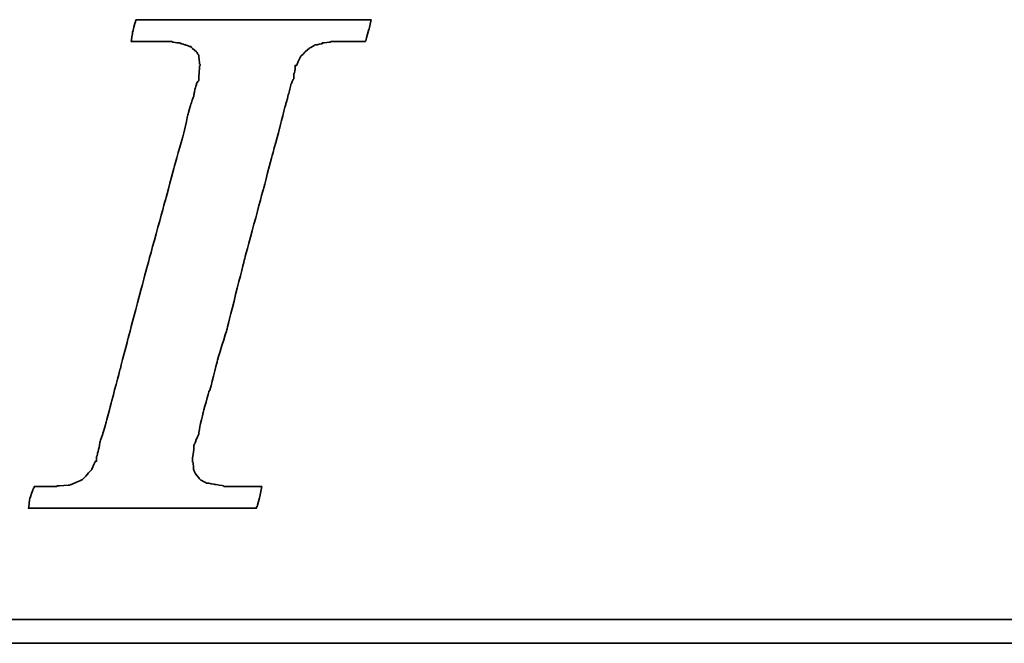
# Model space of a CAD drawing. Extents: x 564 to 800, y 41 to 158.
# Tile 29 of 45: x 724.27 to 728.62, y 106.89 to 109.64. Entities that reach past the tile are written whole.
import ezdxf

# ---------------------------------------------------------------- set-up
doc = ezdxf.new("R2010")
doc.units = 0
doc.header["$MEASUREMENT"] = 0
doc.layers.add('DIM', color=4, linetype='CONTINUOUS')
doc.layers.add('layer 1', color=7, linetype='CONTINUOUS')

# ---------------------------------------------------------------- blocks, each defined once
blk = doc.blocks.new('TBI MOTION logo(完整正式版)')
at = {"layer": 'layer 1', "color": 22, "lineweight": 35}
for points, knots in [([(-40.59125, -7.94375), (-40.59125, -7.94375), (-40.97375, -7.94375), (-40.97375, -7.94375), (-40.97375, -7.94375), (-40.97375, -7.94375), (-41.38125, -7.94375), (-41.38125, -7.94375), (-41.38125, -7.94375), (-41.38125, -7.94375), (-41.54875, -7.94375), (-41.54875, -7.94375), (-41.54875, -7.94375), (-41.54875, -7.94375), (-41.59875, -7.94375), (-41.59875, -7.94375), (-41.59875, -7.94375), (-41.59875, -7.94375), (-41.88375, -7.94375), (-41.88375, -7.94375), (-41.88375, -7.94375), (-41.88375, -7.94375), (-41.90875, -7.91875), (-41.90875, -7.91875), (-41.90875, -7.91875), (-41.90875, -7.91875), (-42.19875, -7.87125), (-42.19875, -7.87125), (-42.19875, -7.87125), (-42.19875, -7.87125), (-42.43875, -7.82375), (-42.43875, -7.82375), (-42.43875, -7.82375), (-42.43875, -7.82375), (-42.45875, -7.82375), (-42.45875, -7.82375), (-42.45875, -7.82375), (-42.45875, -7.82375), (-42.48625, -7.82375), (-42.48625, -7.82375), (-42.48625, -7.82375), (-42.48625, -7.82375), (-42.67625, -7.72375), (-42.67625, -7.72375), (-42.67625, -7.72375), (-42.67625, -7.72375), (-42.70125, -7.70375), (-42.70125, -7.70375), (-42.70125, -7.70375), (-42.70125, -7.70375), (-42.72375, -7.67875), (-42.72375, -7.67875), (-42.72375, -7.67875), (-42.72375, -7.67875), (-42.86875, -7.48875), (-42.86875, -7.48875), (-42.86875, -7.48875), (-42.86875, -7.48875), (-42.89375, -7.43875), (-42.89375, -7.43875), (-42.89375, -7.43875), (-42.89375, -7.43875), (-42.91875, -7.38875), (-42.91875, -7.38875), (-42.91875, -7.38875), (-42.91875, -7.38875), (-42.93875, -7.12875), (-42.93875, -7.12875), (-42.93875, -7.12875), (-42.93875, -7.12875), (-42.96375, -7.10375), (-42.96375, -7.10375), (-42.96375, -7.10375), (-42.96375, -7.10375), (-42.96375, -7.05375), (-42.96375, -7.05375), (-42.96375, -7.05375), (-42.96375, -7.05375), (-42.96375, -7.00875), (-42.96375, -7.00875), (-42.96375, -7.00875), (-42.96375, -7.00875), (-42.91875, -6.69625), (-42.91875, -6.69625), (-42.91875, -6.69625), (-42.91875, -6.69625), (-42.91875, -6.62375), (-42.91875, -6.62375), (-42.91875, -6.62375), (-42.91875, -6.62375), (-42.91875, -6.59625), (-42.91875, -6.59625), (-42.91875, -6.59625), (-42.91875, -6.59625), (-42.91875, -6.57375), (-42.91875, -6.57375), (-42.91875, -6.57375), (-42.91875, -6.57375), (-42.91875, -6.52875), (-42.91875, -6.52875), (-42.91875, -6.52875), (-42.91875, -6.52875), (-42.89375, -6.50375), (-42.89375, -6.50375), (-42.89375, -6.50375), (-42.89375, -6.50375), (-42.84375, -6.38375), (-42.84375, -6.38375), (-42.84375, -6.38375), (-42.84375, -6.38375), (-42.84375, -6.35875), (-42.84375, -6.35875), (-42.84375, -6.35875), (-42.84375, -6.35875), (-42.74625, -6.14375), (-42.74625, -6.14375), (-42.74625, -6.14375), (-42.74625, -6.14375), (-42.70125, -5.85375), (-42.70125, -5.85375), (-42.70125, -5.85375), (-42.70125, -5.85375), (-42.60375, -5.47125), (-42.60375, -5.47125), (-42.60375, -5.47125), (-42.60375, -5.47125), (-42.60375, -5.44875), (-42.60375, -5.44875), (-42.60375, -5.44875), (-42.60375, -5.44875), (-42.38875, -4.67875), (-42.38875, -4.67875), (-42.38875, -4.67875), (-42.38875, -4.67875), (-42.36375, -4.65375), (-42.36375, -4.65375), (-42.36375, -4.65375), (-42.36375, -4.65375), (-42.12375, -3.69625), (-42.12375, -3.69625), (-42.12375, -3.69625), (-42.12375, -3.69625), (-42.12375, -3.67374), (-42.12375, -3.67374), (-42.12375, -3.67374), (-42.12375, -3.67374), (-41.78875, -2.59374), (-41.78875, -2.59374), (-41.78875, -2.59374), (-41.78875, -2.59374), (-41.18875, -0.19375), (-41.18875, -0.19375), (-41.18875, -0.19375), (-41.18875, -0.19375), (-40.54375, 2.20624), (-40.54375, 2.20624), (-40.54375, 2.20624), (-40.54375, 2.20624), (-40.25375, 3.30875), (-40.25375, 3.30875), (-40.25375, 3.30875), (-40.25375, 3.30875), (-39.98875, 4.27125), (-39.98875, 4.27125), (-39.98875, 4.27125), (-39.98875, 4.27125), (-39.77375, 5.13125), (-39.77375, 5.13125), (-39.77375, 5.13125), (-39.77375, 5.13125), (-39.67875, 5.47125), (-39.67875, 5.47125), (-39.67875, 5.47125), (-39.67875, 5.47125), (-39.60375, 5.75625), (-39.60375, 5.75625), (-39.60375, 5.75625), (-39.60375, 5.75625), (-39.60375, 5.78125), (-39.60375, 5.78125), (-39.60375, 5.78125), (-39.60375, 5.78125), (-39.50875, 5.97125), (-39.50875, 5.97125), (-39.50875, 5.97125), (-39.50875, 5.97125), (-39.50875, 6.13875), (-39.50875, 6.13875), (-39.50875, 6.13875), (-39.50875, 6.13875), (-39.48625, 6.16625), (-39.48625, 6.16625), (-39.48625, 6.16625), (-39.48625, 6.16625), (-39.46125, 6.28625), (-39.46125, 6.28625), (-39.46125, 6.28625), (-39.46125, 6.28625), (-39.46125, 6.42625), (-39.46125, 6.42625), (-39.46125, 6.42625), (-39.46125, 6.42625), (-39.41375, 6.42625), (-39.41375, 6.42625), (-39.41375, 6.42625), (-39.41375, 6.42625), (-39.29375, 6.69125), (-39.29375, 6.69125), (-39.29375, 6.69125), (-39.29375, 6.69125), (-39.26875, 6.74125), (-39.26875, 6.74125), (-39.26875, 6.74125), (-39.26875, 6.74125), (-39.24375, 6.76625), (-39.24375, 6.76625), (-39.24375, 6.76625), (-39.24375, 6.76625), (-38.98375, 7.00624), (-38.98375, 7.00624), (-38.98375, 7.00624), (-38.98375, 7.00624), (-38.95625, 7.02624), (-38.95625, 7.02624), (-38.95625, 7.02624), (-38.95625, 7.02624), (-38.78875, 7.12624), (-38.78875, 7.12624), (-38.78875, 7.12624), (-38.78875, 7.12624), (-38.76375, 7.12624), (-38.76375, 7.12624), (-38.76375, 7.12624), (-38.76375, 7.12624), (-38.74375, 7.12624), (-38.74375, 7.12624), (-38.74375, 7.12624), (-38.74375, 7.12624), (-38.52875, 7.17125), (-38.52875, 7.17125), (-38.52875, 7.17125), (-38.52875, 7.17125), (-38.52875, 7.19624), (-38.52875, 7.19624), (-38.52875, 7.19624), (-38.52875, 7.19624), (-38.50375, 7.19624), (-38.50375, 7.19624), (-38.50375, 7.19624), (-38.50375, 7.19624), (-38.26125, 7.21875), (-38.26125, 7.21875), (-38.26125, 7.21875), (-38.26125, 7.21875), (-38.23875, 7.24624), (-38.23875, 7.24624), (-38.23875, 7.24624), (-38.23875, 7.24624), (-38.21625, 7.24624), (-38.21625, 7.24624), (-38.21625, 7.24624), (-38.21625, 7.24624), (-38.18875, 7.24624), (-38.18875, 7.24624), (-38.18875, 7.24624), (-38.18875, 7.24624), (-37.90375, 7.24624), (-37.90375, 7.24624), (-37.90375, 7.24624), (-37.90375, 7.24624), (-37.85375, 7.24624), (-37.85375, 7.24624), (-37.85375, 7.24624), (-37.85375, 7.24624), (-37.75875, 7.24624), (-37.75875, 7.24624), (-37.75875, 7.24624), (-37.75875, 7.24624), (-37.42375, 7.24624), (-37.42375, 7.24624), (-37.42375, 7.24624), (-37.42375, 7.24624), (-37.08875, 7.24624), (-37.08875, 7.24624), (-37.08875, 7.24624), (-37.08875, 7.24624), (-37.06375, 7.24624), (-37.06375, 7.24624), (-37.06375, 7.24624), (-37.06375, 7.24624), (-37.06375, 7.26624), (-37.06375, 7.26624), (-37.06375, 7.26624), (-37.06375, 7.26624), (-37.03875, 7.29125), (-37.03875, 7.29125), (-37.03875, 7.29125), (-37.03875, 7.29125), (-37.03875, 7.31625), (-37.03875, 7.31625), (-37.03875, 7.31625), (-37.03875, 7.31625), (-36.94125, 7.67625), (-36.94125, 7.67625), (-36.94125, 7.67625), (-36.94125, 7.67625), (-36.86875, 7.98625), (-36.86875, 7.98625), (-36.86875, 7.98625), (-36.86875, 7.98625), (-36.98875, 7.98625), (-36.98875, 7.98625), (-36.98875, 7.98625), (-36.98875, 7.98625), (-37.42375, 7.98625), (-37.42375, 7.98625), (-37.42375, 7.98625), (-37.42375, 7.98625), (-37.94875, 7.98625), (-37.94875, 7.98625), (-37.94875, 7.98625), (-37.94875, 7.98625), (-38.57375, 7.98625), (-38.57375, 7.98625), (-38.57375, 7.98625), (-38.57375, 7.98625), (-39.29375, 7.98625), (-39.29375, 7.98625), (-39.29375, 7.98625), (-39.29375, 7.98625), (-40.82875, 7.98625), (-40.82875, 7.98625), (-40.82875, 7.98625), (-40.82875, 7.98625), (-42.36375, 7.98625), (-42.36375, 7.98625), (-42.36375, 7.98625), (-42.36375, 7.98625), (-43.08375, 7.98625), (-43.08375, 7.98625), (-43.08375, 7.98625), (-43.08375, 7.98625), (-43.70875, 7.98625), (-43.70875, 7.98625), (-43.70875, 7.98625), (-43.70875, 7.98625), (-44.23375, 7.98625), (-44.23375, 7.98625), (-44.23375, 7.98625), (-44.23375, 7.98625), (-44.66875, 7.98625), (-44.66875, 7.98625), (-44.66875, 7.98625), (-44.66875, 7.98625), (-44.88375, 7.98625), (-44.88375, 7.98625), (-44.88375, 7.98625), (-44.88375, 7.98625), (-44.90875, 7.94125), (-44.90875, 7.94125), (-44.90875, 7.94125), (-44.90875, 7.94125), (-44.90875, 7.91625), (-44.90875, 7.91625), (-44.90875, 7.91625), (-44.90875, 7.91625), (-45.00375, 7.55625), (-45.00375, 7.55625), (-45.00375, 7.55625), (-45.00375, 7.55625), (-45.05375, 7.24624), (-45.05375, 7.24624), (-45.05375, 7.24624), (-45.05375, 7.24624), (-44.61875, 7.24624), (-44.61875, 7.24624), (-44.61875, 7.24624), (-44.61875, 7.24624), (-44.11375, 7.24624), (-44.11375, 7.24624), (-44.11375, 7.24624), (-44.11375, 7.24624), (-43.99375, 7.24624), (-43.99375, 7.24624), (-43.99375, 7.24624), (-43.99375, 7.24624), (-43.94625, 7.24624), (-43.94625, 7.24624), (-43.94625, 7.24624), (-43.94625, 7.24624), (-43.92374, 7.24624), (-43.92374, 7.24624), (-43.92374, 7.24624), (-43.92374, 7.24624), (-43.65875, 7.24624), (-43.65875, 7.24624), (-43.65875, 7.24624), (-43.65875, 7.24624), (-43.63875, 7.21875), (-43.63875, 7.21875), (-43.63875, 7.21875), (-43.63875, 7.21875), (-43.46875, 7.19624), (-43.46875, 7.19624), (-43.46875, 7.19624), (-43.46875, 7.19624), (-43.39875, 7.19624), (-43.39875, 7.19624), (-43.39875, 7.19624), (-43.39875, 7.19624), (-43.37125, 7.17125), (-43.37125, 7.17125), (-43.37125, 7.17125), (-43.37125, 7.17125), (-43.34875, 7.17125), (-43.34875, 7.17125), (-43.34875, 7.17125), (-43.34875, 7.17125), (-43.20375, 7.12624), (-43.20375, 7.12624), (-43.20375, 7.12624), (-43.20375, 7.12624), (-43.05875, 7.07624), (-43.05875, 7.07624), (-43.05875, 7.07624), (-43.05875, 7.07624), (-43.01375, 7.07624), (-43.01375, 7.07624), (-43.01375, 7.07624), (-43.01375, 7.07624), (-42.98875, 7.02624), (-42.98875, 7.02624), (-42.98875, 7.02624), (-42.98875, 7.02624), (-42.79875, 6.86125), (-42.79875, 6.86125), (-42.79875, 6.86125), (-42.79875, 6.86125), (-42.77375, 6.81125), (-42.77375, 6.81125), (-42.77375, 6.81125), (-42.77375, 6.81125), (-42.74625, 6.76625), (-42.74625, 6.76625), (-42.74625, 6.76625), (-42.74625, 6.76625), (-42.72375, 6.47625), (-42.72375, 6.47625), (-42.72375, 6.47625), (-42.72375, 6.47625), (-42.70125, 6.45124), (-42.70125, 6.45124), (-42.70125, 6.45124), (-42.70125, 6.45124), (-42.70125, 6.42625), (-42.70125, 6.42625), (-42.70125, 6.42625), (-42.70125, 6.42625), (-42.72375, 6.40625), (-42.72375, 6.40625), (-42.72375, 6.40625), (-42.72375, 6.40625), (-42.74625, 5.97125), (-42.74625, 5.97125), (-42.74625, 5.97125), (-42.74625, 5.97125), (-42.74625, 5.94625), (-42.74625, 5.94625), (-42.74625, 5.94625), (-42.74625, 5.94625), (-42.74625, 5.92625), (-42.74625, 5.92625), (-42.74625, 5.92625), (-42.74625, 5.92625), (-42.77375, 5.87625), (-42.77375, 5.87625), (-42.77375, 5.87625), (-42.77375, 5.87625), (-42.81875, 5.80625), (-42.81875, 5.80625), (-42.81875, 5.80625), (-42.81875, 5.80625), (-42.86875, 5.63625), (-42.86875, 5.63625), (-42.86875, 5.63625), (-42.86875, 5.63625), (-42.91875, 5.39625), (-42.91875, 5.39625), (-42.91875, 5.39625), (-42.91875, 5.39625), (-42.91875, 5.37124), (-42.91875, 5.37124), (-42.91875, 5.37124), (-42.91875, 5.37124), (-43.01375, 5.10874), (-43.01375, 5.10874), (-43.01375, 5.10874), (-43.01375, 5.10874), (-43.10875, 4.77124), (-43.10875, 4.77124), (-43.10875, 4.77124), (-43.10875, 4.77124), (-43.29875, 3.95625), (-43.29875, 3.95625), (-43.29875, 3.95625), (-43.29875, 3.95625), (-43.58875, 2.95125), (-43.58875, 2.95125), (-43.58875, 2.95125), (-43.58875, 2.95125), (-43.87375, 1.87125), (-43.87375, 1.87125), (-43.87375, 1.87125), (-43.87375, 1.87125), (-44.52625, -0.50374), (-44.52625, -0.50374), (-44.52625, -0.50374), (-44.52625, -0.50374), (-45.14875, -2.85375), (-45.14875, -2.85375), (-45.14875, -2.85375), (-45.14875, -2.85375), (-45.43375, -3.95875), (-45.43375, -3.95875), (-45.43375, -3.95875), (-45.43375, -3.95875), (-45.69875, -4.96875), (-45.69875, -4.96875), (-45.69875, -4.96875), (-45.69875, -4.96875), (-45.91375, -5.78375), (-45.91375, -5.78375), (-45.91375, -5.78375), (-45.91375, -5.78375), (-46.01375, -6.11875), (-46.01375, -6.11875), (-46.01375, -6.11875), (-46.01375, -6.11875), (-46.01375, -6.14375), (-46.01375, -6.14375), (-46.01375, -6.14375), (-46.01375, -6.14375), (-46.10875, -6.40875), (-46.10875, -6.40875), (-46.10875, -6.40875), (-46.10875, -6.40875), (-46.15375, -6.64875), (-46.15375, -6.64875), (-46.15375, -6.64875), (-46.15375, -6.64875), (-46.20375, -6.83875), (-46.20375, -6.83875), (-46.20375, -6.83875), (-46.20375, -6.83875), (-46.22875, -6.93375), (-46.22875, -6.93375), (-46.22875, -6.93375), (-46.22875, -6.93375), (-46.22875, -7.07875), (-46.22875, -7.07875), (-46.22875, -7.07875), (-46.22875, -7.07875), (-46.27375, -7.07875), (-46.27375, -7.07875), (-46.27375, -7.07875), (-46.27375, -7.07875), (-46.39375, -7.34375), (-46.39375, -7.34375), (-46.39375, -7.34375), (-46.39375, -7.34375), (-46.39375, -7.36875), (-46.39375, -7.36875), (-46.39375, -7.36875), (-46.39375, -7.36875), (-46.42125, -7.38875), (-46.42125, -7.38875), (-46.42125, -7.38875), (-46.42125, -7.38875), (-46.68375, -7.67875), (-46.68375, -7.67875), (-46.68375, -7.67875), (-46.68375, -7.67875), (-46.70875, -7.70375), (-46.70875, -7.70375), (-46.70875, -7.70375), (-46.70875, -7.70375), (-46.75375, -7.72375), (-46.75375, -7.72375), (-46.75375, -7.72375), (-46.75375, -7.72375), (-47.08875, -7.87125), (-47.08875, -7.87125), (-47.08875, -7.87125), (-47.08875, -7.87125), (-47.11625, -7.87125), (-47.11625, -7.87125), (-47.11625, -7.87125), (-47.11625, -7.87125), (-47.13875, -7.89375), (-47.13875, -7.89375), (-47.13875, -7.89375), (-47.13875, -7.89375), (-47.56875, -7.91875), (-47.56875, -7.91875), (-47.56875, -7.91875), (-47.56875, -7.91875), (-47.59625, -7.94375), (-47.59625, -7.94375), (-47.59625, -7.94375), (-47.59625, -7.94375), (-47.64375, -7.94375), (-47.64375, -7.94375), (-47.64375, -7.94375), (-47.64375, -7.94375), (-47.73625, -7.94375), (-47.73625, -7.94375), (-47.73625, -7.94375), (-47.73625, -7.94375), (-48.07375, -7.94375), (-48.07375, -7.94375), (-48.07375, -7.94375), (-48.07375, -7.94375), (-48.36125, -7.94375), (-48.36125, -7.94375), (-48.36125, -7.94375), (-48.36125, -7.94375), (-48.36125, -7.96625), (-48.36125, -7.96625), (-48.36125, -7.96625), (-48.36125, -7.96625), (-48.36125, -7.99125), (-48.36125, -7.99125), (-48.36125, -7.99125), (-48.36125, -7.99125), (-48.38875, -8.01375), (-48.38875, -8.01375), (-48.38875, -8.01375), (-48.38875, -8.01375), (-48.50875, -8.34875), (-48.50875, -8.34875), (-48.50875, -8.34875), (-48.50875, -8.34875), (-48.55375, -8.68625), (-48.55375, -8.68625), (-48.55375, -8.68625), (-48.55375, -8.68625), (-48.45875, -8.68625), (-48.45875, -8.68625), (-48.45875, -8.68625), (-48.45875, -8.68625), (-48.07375, -8.68625), (-48.07375, -8.68625), (-48.07375, -8.68625), (-48.07375, -8.68625), (-47.52375, -8.68625), (-47.52375, -8.68625), (-47.52375, -8.68625), (-47.52375, -8.68625), (-46.92375, -8.68625), (-46.92375, -8.68625), (-46.92375, -8.68625), (-46.92375, -8.68625), (-46.25375, -8.68625), (-46.25375, -8.68625), (-46.25375, -8.68625), (-46.25375, -8.68625), (-46.20375, -8.68625), (-46.20375, -8.68625), (-46.20375, -8.68625), (-46.20375, -8.68625), (-44.71375, -8.68625), (-44.71375, -8.68625), (-44.71375, -8.68625), (-44.71375, -8.68625), (-43.22875, -8.68625), (-43.22875, -8.68625), (-43.22875, -8.68625), (-43.22875, -8.68625), (-42.55875, -8.68625), (-42.55875, -8.68625), (-42.55875, -8.68625), (-42.55875, -8.68625), (-42.50875, -8.68625), (-42.50875, -8.68625), (-42.50875, -8.68625), (-42.50875, -8.68625), (-41.93375, -8.68625), (-41.93375, -8.68625), (-41.93375, -8.68625), (-41.93375, -8.68625), (-41.38125, -8.68625), (-41.38125, -8.68625), (-41.38125, -8.68625), (-41.38125, -8.68625), (-40.97375, -8.68625), (-40.97375, -8.68625), (-40.97375, -8.68625), (-40.97375, -8.68625), (-40.78125, -8.68625), (-40.78125, -8.68625), (-40.78125, -8.68625), (-40.78125, -8.68625), (-40.78125, -8.63875), (-40.78125, -8.63875), (-40.78125, -8.63875), (-40.78125, -8.63875), (-40.75875, -8.63875), (-40.75875, -8.63875), (-40.75875, -8.63875), (-40.75875, -8.63875), (-40.66375, -8.27875), (-40.66375, -8.27875), (-40.66375, -8.27875), (-40.66375, -8.27875), (-40.59125, -7.94375), (-40.59125, -7.94375)], [0, 0, 0, 0, 0.00558659, 0.00558659, 0.00558659, 0.0055866, 0.01117318, 0.01117318, 0.01117318, 0.01117319, 0.01675978, 0.01675978, 0.01675978, 0.01675979, 0.02234637, 0.02234637, 0.02234637, 0.02234638, 0.02793296, 0.02793296, 0.02793296, 0.02793297, 0.03351955, 0.03351955, 0.03351955, 0.03351956, 0.03910615, 0.03910615, 0.03910615, 0.03910616, 0.04469274, 0.04469274, 0.04469274, 0.04469275, 0.05027933, 0.05027933, 0.05027933, 0.05027934, 0.05586592, 0.05586592, 0.05586592, 0.05586593, 0.06145251, 0.06145251, 0.06145251, 0.06145252, 0.06703911, 0.06703911, 0.06703911, 0.06703912, 0.0726257, 0.0726257, 0.0726257, 0.07262571, 0.07821229, 0.07821229, 0.07821229, 0.0782123, 0.08379888, 0.08379888, 0.08379888, 0.08379889, 0.08938547, 0.08938547, 0.08938547, 0.08938548, 0.09497207, 0.09497207, 0.09497207, 0.09497208, 0.10055866, 0.10055866, 0.10055866, 0.10055867, 0.10614525, 0.10614525, 0.10614525, 0.10614526, 0.11173184, 0.11173184, 0.11173184, 0.11173185, 0.11731844, 0.11731844, 0.11731844, 0.11731845, 0.12290503, 0.12290503, 0.12290503, 0.12290504, 0.12849162, 0.12849162, 0.12849162, 0.12849163, 0.13407821, 0.13407821, 0.13407821, 0.13407822, 0.1396648, 0.1396648, 0.1396648, 0.13966481, 0.1452514, 0.1452514, 0.1452514, 0.14525141, 0.15083799, 0.15083799, 0.15083799, 0.150838, 0.15642458, 0.15642458, 0.15642458, 0.15642459, 0.16201117, 0.16201117, 0.16201117, 0.16201118, 0.16759777, 0.16759777, 0.16759777, 0.16759778, 0.17318436, 0.17318436, 0.17318436, 0.17318437, 0.17877095, 0.17877095, 0.17877095, 0.17877096, 0.18435754, 0.18435754, 0.18435754, 0.18435755, 0.18994413, 0.18994413, 0.18994413, 0.18994414, 0.19553073, 0.19553073, 0.19553073, 0.19553074, 0.20111732, 0.20111732, 0.20111732, 0.20111733, 0.20670391, 0.20670391, 0.20670391, 0.20670392, 0.2122905, 0.2122905, 0.2122905, 0.21229051, 0.21787709, 0.21787709, 0.21787709, 0.2178771, 0.22346369, 0.22346369, 0.22346369, 0.2234637, 0.22905028, 0.22905028, 0.22905028, 0.22905029, 0.23463687, 0.23463687, 0.23463687, 0.23463688, 0.24022346, 0.24022346, 0.24022346, 0.24022347, 0.24581006, 0.24581006, 0.24581006, 0.24581007, 0.25139665, 0.25139665, 0.25139665, 0.25139666, 0.25698324, 0.25698324, 0.25698324, 0.25698325, 0.26256983, 0.26256983, 0.26256983, 0.26256984, 0.26815642, 0.26815642, 0.26815642, 0.26815643, 0.27374302, 0.27374302, 0.27374302, 0.27374303, 0.27932961, 0.27932961, 0.27932961, 0.27932962, 0.2849162, 0.2849162, 0.2849162, 0.28491621, 0.29050279, 0.29050279, 0.29050279, 0.2905028, 0.29608939, 0.29608939, 0.29608939, 0.2960894, 0.30167598, 0.30167598, 0.30167598, 0.30167599, 0.30726257, 0.30726257, 0.30726257, 0.30726258, 0.31284916, 0.31284916, 0.31284916, 0.31284917, 0.31843575, 0.31843575, 0.31843575, 0.31843576, 0.32402235, 0.32402235, 0.32402235, 0.32402236, 0.32960894, 0.32960894, 0.32960894, 0.32960895, 0.33519553, 0.33519553, 0.33519553, 0.33519554, 0.34078212, 0.34078212, 0.34078212, 0.34078213, 0.34636872, 0.34636872, 0.34636872, 0.34636873, 0.35195531, 0.35195531, 0.35195531, 0.35195532, 0.3575419, 0.3575419, 0.3575419, 0.35754191, 0.36312849, 0.36312849, 0.36312849, 0.3631285, 0.36871508, 0.36871508, 0.36871508, 0.36871509, 0.37430168, 0.37430168, 0.37430168, 0.37430169, 0.37988827, 0.37988827, 0.37988827, 0.37988828, 0.38547486, 0.38547486, 0.38547486, 0.38547487, 0.39106145, 0.39106145, 0.39106145, 0.39106146, 0.39664804, 0.39664804, 0.39664804, 0.39664805, 0.40223464, 0.40223464, 0.40223464, 0.40223465, 0.40782123, 0.40782123, 0.40782123, 0.40782124, 0.41340782, 0.41340782, 0.41340782, 0.41340783, 0.41899441, 0.41899441, 0.41899441, 0.41899442, 0.42458101, 0.42458101, 0.42458101, 0.42458102, 0.4301676, 0.4301676, 0.4301676, 0.43016761, 0.43575419, 0.43575419, 0.43575419, 0.4357542, 0.44134078, 0.44134078, 0.44134078, 0.44134079, 0.44692737, 0.44692737, 0.44692737, 0.44692738, 0.45251397, 0.45251397, 0.45251397, 0.45251398, 0.45810056, 0.45810056, 0.45810056, 0.45810057, 0.46368715, 0.46368715, 0.46368715, 0.46368716, 0.46927374, 0.46927374, 0.46927374, 0.46927375, 0.47486034, 0.47486034, 0.47486034, 0.47486035, 0.48044693, 0.48044693, 0.48044693, 0.48044694, 0.48603352, 0.48603352, 0.48603352, 0.48603353, 0.49162011, 0.49162011, 0.49162011, 0.49162012, 0.4972067, 0.4972067, 0.4972067, 0.49720671, 0.5027933, 0.5027933, 0.5027933, 0.50279331, 0.50837989, 0.50837989, 0.50837989, 0.5083799, 0.51396648, 0.51396648, 0.51396648, 0.51396649, 0.51955307, 0.51955307, 0.51955307, 0.51955308, 0.52513966, 0.52513966, 0.52513966, 0.52513967, 0.53072626, 0.53072626, 0.53072626, 0.53072627, 0.53631285, 0.53631285, 0.53631285, 0.53631286, 0.54189944, 0.54189944, 0.54189944, 0.54189945, 0.54748603, 0.54748603, 0.54748603, 0.54748604, 0.55307263, 0.55307263, 0.55307263, 0.55307264, 0.55865922, 0.55865922, 0.55865922, 0.55865923, 0.56424581, 0.56424581, 0.56424581, 0.56424582, 0.5698324, 0.5698324, 0.5698324, 0.56983241, 0.57541899, 0.57541899, 0.57541899, 0.575419, 0.58100559, 0.58100559, 0.58100559, 0.5810056, 0.58659218, 0.58659218, 0.58659218, 0.58659219, 0.59217877, 0.59217877, 0.59217877, 0.59217878, 0.59776536, 0.59776536, 0.59776536, 0.59776537, 0.60335196, 0.60335196, 0.60335196, 0.60335197, 0.60893855, 0.60893855, 0.60893855, 0.60893856, 0.61452514, 0.61452514, 0.61452514, 0.61452515, 0.62011173, 0.62011173, 0.62011173, 0.62011174, 0.62569832, 0.62569832, 0.62569832, 0.62569833, 0.63128492, 0.63128492, 0.63128492, 0.63128493, 0.63687151, 0.63687151, 0.63687151, 0.63687152, 0.6424581, 0.6424581, 0.6424581, 0.64245811, 0.64804469, 0.64804469, 0.64804469, 0.6480447, 0.65363128, 0.65363128, 0.65363128, 0.65363129, 0.65921788, 0.65921788, 0.65921788, 0.65921789, 0.66480447, 0.66480447, 0.66480447, 0.66480448, 0.67039106, 0.67039106, 0.67039106, 0.67039107, 0.67597765, 0.67597765, 0.67597765, 0.67597766, 0.68156425, 0.68156425, 0.68156425, 0.68156426, 0.68715084, 0.68715084, 0.68715084, 0.68715085, 0.69273743, 0.69273743, 0.69273743, 0.69273744, 0.69832402, 0.69832402, 0.69832402, 0.69832403, 0.70391061, 0.70391061, 0.70391061, 0.70391062, 0.70949721, 0.70949721, 0.70949721, 0.70949722, 0.7150838, 0.7150838, 0.7150838, 0.71508381, 0.72067039, 0.72067039, 0.72067039, 0.7206704, 0.72625698, 0.72625698, 0.72625698, 0.72625699, 0.73184358, 0.73184358, 0.73184358, 0.73184359, 0.73743017, 0.73743017, 0.73743017, 0.73743018, 0.74301676, 0.74301676, 0.74301676, 0.74301677, 0.74860335, 0.74860335, 0.74860335, 0.74860336, 0.75418994, 0.75418994, 0.75418994, 0.75418995, 0.75977654, 0.75977654, 0.75977654, 0.75977655, 0.76536313, 0.76536313, 0.76536313, 0.76536314, 0.77094972, 0.77094972, 0.77094972, 0.77094973, 0.77653631, 0.77653631, 0.77653631, 0.77653632, 0.78212291, 0.78212291, 0.78212291, 0.78212292, 0.7877095, 0.7877095, 0.7877095, 0.78770951, 0.79329609, 0.79329609, 0.79329609, 0.7932961, 0.79888268, 0.79888268, 0.79888268, 0.79888269, 0.80446927, 0.80446927, 0.80446927, 0.80446928, 0.81005587, 0.81005587, 0.81005587, 0.81005588, 0.81564246, 0.81564246, 0.81564246, 0.81564247, 0.82122905, 0.82122905, 0.82122905, 0.82122906, 0.82681564, 0.82681564, 0.82681564, 0.82681565, 0.83240223, 0.83240223, 0.83240223, 0.83240224, 0.83798883, 0.83798883, 0.83798883, 0.83798884, 0.84357542, 0.84357542, 0.84357542, 0.84357543, 0.84916201, 0.84916201, 0.84916201, 0.84916202, 0.8547486, 0.8547486, 0.8547486, 0.85474861, 0.8603352, 0.8603352, 0.8603352, 0.86033521, 0.86592179, 0.86592179, 0.86592179, 0.8659218, 0.87150838, 0.87150838, 0.87150838, 0.87150839, 0.87709497, 0.87709497, 0.87709497, 0.87709498, 0.88268156, 0.88268156, 0.88268156, 0.88268157, 0.88826816, 0.88826816, 0.88826816, 0.88826817, 0.89385475, 0.89385475, 0.89385475, 0.89385476, 0.89944134, 0.89944134, 0.89944134, 0.89944135, 0.90502793, 0.90502793, 0.90502793, 0.90502794, 0.91061453, 0.91061453, 0.91061453, 0.91061454, 0.91620112, 0.91620112, 0.91620112, 0.91620113, 0.92178771, 0.92178771, 0.92178771, 0.92178772, 0.9273743, 0.9273743, 0.9273743, 0.92737431, 0.93296089, 0.93296089, 0.93296089, 0.9329609, 0.93854749, 0.93854749, 0.93854749, 0.9385475, 0.94413408, 0.94413408, 0.94413408, 0.94413409, 0.94972067, 0.94972067, 0.94972067, 0.94972068, 0.95530726, 0.95530726, 0.95530726, 0.95530727, 0.96089385, 0.96089385, 0.96089385, 0.96089386, 0.96648045, 0.96648045, 0.96648045, 0.96648046, 0.97206704, 0.97206704, 0.97206704, 0.97206705, 0.97765363, 0.97765363, 0.97765363, 0.97765364, 0.98324022, 0.98324022, 0.98324022, 0.98324023, 0.98882682, 0.98882682, 0.98882682, 0.98882683, 0.99441341, 0.99441341, 0.99441341, 0.99441342, 1, 1, 1, 1]), ([(75.90875, -9.47875), (75.90875, -9.47875), (75.90875, -12.28625), (75.90875, -12.28625), (75.90875, -12.28625), (75.90875, -12.28625), (75.90875, -12.47875), (75.90875, -12.47875), (75.90875, -12.47875), (75.90875, -12.47875), (75.71625, -12.47875), (75.71625, -12.47875), (75.71625, -12.47875), (75.71625, -12.47875), (-88.32875, -12.47875), (-88.32875, -12.47875), (-88.32875, -12.47875), (-88.32875, -12.47875), (-88.32875, -13.29375), (-88.32875, -13.29375), (-88.32875, -13.29375), (-88.32875, -13.29375), (82.89125, -13.29375), (82.89125, -13.29375), (82.89125, -13.29375), (82.89125, -13.29375), (75.90875, -9.47875), (75.90875, -9.47875)], [0, 0, 0, 0, 0.14285714, 0.14285714, 0.14285714, 0.14285715, 0.28571429, 0.28571429, 0.28571429, 0.2857143, 0.42857143, 0.42857143, 0.42857143, 0.42857144, 0.57142857, 0.57142857, 0.57142857, 0.57142858, 0.71428571, 0.71428571, 0.71428571, 0.71428572, 0.85714286, 0.85714286, 0.85714286, 0.85714287, 1, 1, 1, 1])]:
    blk.add_open_spline(points, degree=3, knots=knots, dxfattribs=at)

msp = doc.modelspace()

# ---------------------------------------------------------------- block references
at = {"layer": 'DIM', "xscale": 0.1295999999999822, "yscale": 0.1295999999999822, "zscale": 0.1295999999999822}
msp.add_blockref('TBI MOTION logo(完整正式版)', (730.6006, 108.60822), dxfattribs=at)

doc.saveas('drawing.dxf')
